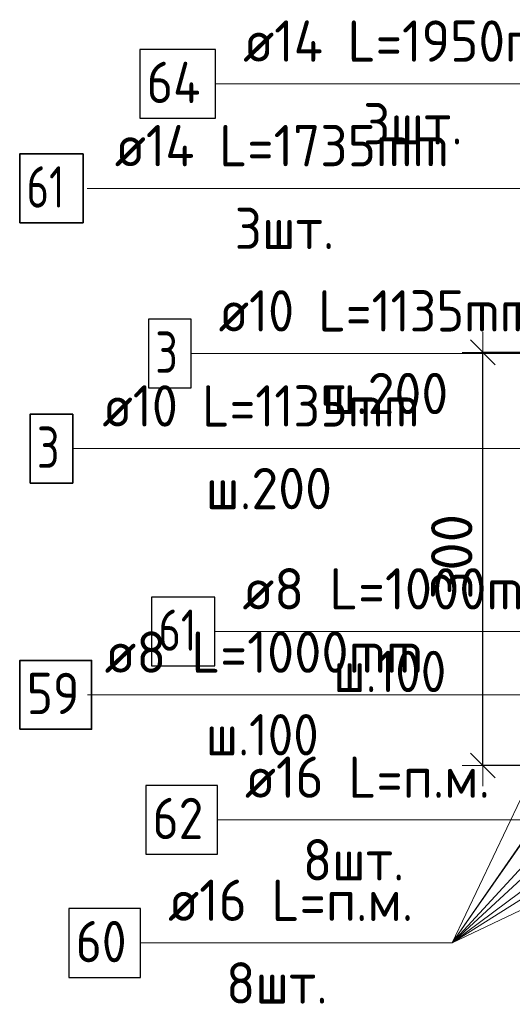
# Model space of a CAD drawing. Header units: metres. Extents: x -38 to 97, y -15 to 21.
# Tile 56 of 118: x 71.744 to 72.102, y 5.14 to 5.855. Entities that reach past the tile are written whole.
import ezdxf

# ---------------------------------------------------------------- set-up
doc = ezdxf.new("R2010")
doc.units = ezdxf.units.M
doc.header["$PDMODE"] = 65
for name, color, linetype, lineweight in [('XR$3$Арм.стержн. Арматура края', 96, 'Continuous', 35), ('XR$3$Арм.стержн. Доп. арматура', 180, 'Continuous', 35), ('XR$3$Арм.стержн. Хомут', 240, 'Continuous', 35), ('XR$3$Арм.стержн.горизонт. 1', 180, 'Continuous', 35), ('XR$5$Арм.стержн. Арматура края', 96, 'Continuous', 35), ('XR$5$Арм.стержн. Доп. арматура', 180, 'Continuous', 35), ('XR$5$Арм.стержн. Хомут', 240, 'Continuous', 35), ('XR$5$Арм.стержн.горизонт. 1', 180, 'Continuous', 35), ('XR$5$Размерная линия (1)', 7, 'Continuous', 13)]:
    doc.layers.add(name, color=color, linetype=linetype, lineweight=lineweight)
doc.styles.add('ISOCPEUR', font='txt')
doc.dimstyles.new('DIMSTYLE_12', dxfattribs={"dimtxt": 0.03, "dimasz": 0.03, "dimexe": 0, "dimexo": 0, "dimgap": 0.015, "dimtad": 2, "dimdec": 0, "dimlfac": 1000, "dimrnd": 1, "dimzin": 12, "dimdsep": 46, "dimtxsty": 'ISOCPEUR', "dimblk1": 'ALL_ML_STRICH', "dimblk2": 'ALL_ML_STRICH', "dimsah": 1, "dimcen": 0, "dimclrd": 7, "dimclre": 256, "dimclrt": 7, "dimadec": 0, "dimazin": 0, "dimtfac": 1, "dimtdec": 0, "dimtix": 1, "dimtmove": 2, "dimatfit": 3, "dimfxl": 0, "dimtzin": 0, "dimlwd": 0, "dimlwe": -3, "dimarcsym": 0})

# ---------------------------------------------------------------- blocks, each defined once
blk = doc.blocks.new('ALL_ML_STRICH')
at = {"color": 0, "linetype": 'ByBlock', "lineweight": -2}
for p, q in [((0, -0.5), (0, 0.5)), ((-0.3, -0.3), (0.3, 0.3)), ((-1, 0), (0.5, 0))]:
    blk.add_line(p, q, dxfattribs=at)
blk = doc.blocks.new('*D328')
at = {"layer": 'DEFPOINTS', "color": 7, "linetype": 'Continuous', "lineweight": 13, "transparency": 33554687}
for p in [(72.20082, 5.61305), (72.08047, 5.31305), (72.20078, 5.31305)]:
    blk.add_point(p, dxfattribs=at)
at = {"layer": 'XR$5$Размерная линия (1)', "color": 9, "linetype": 'Continuous', "lineweight": -2, "true_color": 0xc7c7c7, "transparency": 33554687}
for p, q in [((72.18082, 5.61305), (72.08047, 5.61305)), ((72.18078, 5.31305), (72.08047, 5.31305))]:
    blk.add_line(p, q, dxfattribs=at)
at = {"layer": 'XR$5$Размерная линия (1)', "color": 7, "linetype": 'Continuous', "lineweight": -2, "transparency": 33554687}
blk.add_line((72.08047, 5.31305), (72.08047, 5.61305), dxfattribs=at)
at = {"layer": 'XR$5$Размерная линия (1)', "color": 7, "linetype": 'Continuous', "lineweight": 13, "transparency": 33554687, "xscale": 0.03, "yscale": 0.03, "zscale": 0.03}
for p, rotation in [((72.08047, 5.61305), 90), ((72.08047, 5.31305), 270)]:
    blk.add_blockref('ALL_ML_STRICH', p, dxfattribs=dict(at, rotation=rotation))
at = {"layer": 'XR$5$Размерная линия (1)', "color": 7, "linetype": 'Continuous', "lineweight": 13, "transparency": 33554687, "insert": (72.05797, 5.46455), "char_height": 0.03, "width": 0.09, "attachment_point": 5, "rotation": 90, "style": 'ISOCPEUR'}
blk.add_mtext('\\A1;{300}', dxfattribs=at)

msp = doc.modelspace()

# ---------------------------------------------------------------- linework, layer by layer
at = {"layer": 'XR$3$Арм.стержн. Арматура края', "color": 7, "linetype": 'Continuous', "lineweight": 13, "transparency": 33554687}
msp.add_line((71.86884, 5.61217), (72.17584, 5.61217), dxfattribs=at)
at = {"layer": 'XR$3$Арм.стержн. Арматура края', "color": 7, "linetype": 'Continuous', "lineweight": 25, "transparency": 33554687}
msp.add_lwpolyline([(71.83784, 5.58717), (71.86884, 5.58717), (71.86884, 5.63717), (71.83784, 5.63717), (71.83784, 5.58717)], dxfattribs=at)
at = {"layer": 'XR$3$Арм.стержн. Доп. арматура', "color": 7, "linetype": 'Continuous', "lineweight": 13, "transparency": 33554687}
msp.add_line((71.88664, 5.80808), (72.20264, 5.80808), dxfattribs=at)
at = {"layer": 'XR$3$Арм.стержн. Доп. арматура', "color": 7, "linetype": 'Continuous', "lineweight": 25, "transparency": 33554687}
msp.add_lwpolyline([(71.83164, 5.78308), (71.88664, 5.78308), (71.88664, 5.83308), (71.83164, 5.83308), (71.83164, 5.78308)], dxfattribs=at)
at = {"layer": 'XR$3$Арм.стержн. Хомут', "color": 7, "linetype": 'Continuous', "lineweight": 13, "transparency": 33554687}
msp.add_line((71.88614, 5.41033), (72.16914, 5.41033), dxfattribs=at)
at = {"layer": 'XR$3$Арм.стержн. Хомут', "color": 7, "linetype": 'Continuous', "lineweight": 25, "transparency": 33554687}
msp.add_lwpolyline([(71.84014, 5.38533), (71.88614, 5.38533), (71.88614, 5.43533), (71.84014, 5.43533), (71.84014, 5.38533)], dxfattribs=at)
at = {"layer": 'XR$3$Арм.стержн.горизонт. 1', "color": 7, "linetype": 'Continuous', "lineweight": 13, "transparency": 33554687}
msp.add_line((71.88791, 5.27357), (72.11391, 5.27357), dxfattribs=at)
at = {"layer": 'XR$3$Арм.стержн.горизонт. 1', "color": 7, "linetype": 'Continuous', "lineweight": 25, "transparency": 33554687}
msp.add_lwpolyline([(71.83591, 5.24857), (71.88791, 5.24857), (71.88791, 5.29857), (71.83591, 5.29857), (71.83591, 5.24857)], dxfattribs=at)
at = {"layer": 'XR$5$Арм.стержн. Арматура края', "color": 7, "linetype": 'Continuous', "lineweight": 13, "transparency": 33554687}
for p, q in [((71.78298, 5.54313), (72.09298, 5.54313)), ((72.09298, 5.54313), (72.23078, 5.54313))]:
    msp.add_line(p, q, dxfattribs=at)
at = {"layer": 'XR$5$Арм.стержн. Арматура края', "color": 7, "linetype": 'Continuous', "lineweight": 35, "transparency": 33554687}
msp.add_lwpolyline([(71.75198, 5.51813), (71.78298, 5.51813), (71.78298, 5.56813), (71.75198, 5.56813), (71.75198, 5.51813)], dxfattribs=at)
at = {"layer": 'XR$5$Арм.стержн. Доп. арматура', "color": 7, "linetype": 'Continuous', "lineweight": 13, "transparency": 33554687}
msp.add_line((71.79347, 5.73212), (72.10947, 5.73212), dxfattribs=at)
at = {"layer": 'XR$5$Арм.стержн. Доп. арматура', "color": 7, "linetype": 'Continuous', "lineweight": 35, "transparency": 33554687}
msp.add_lwpolyline([(71.74447, 5.70712), (71.79047, 5.70712), (71.79047, 5.75712), (71.74447, 5.75712), (71.74447, 5.70712)], dxfattribs=at)
at = {"layer": 'XR$5$Арм.стержн. Хомут', "color": 7, "linetype": 'Continuous', "lineweight": 13, "transparency": 33554687}
for p, q in [((71.79359, 5.36436), (72.07659, 5.36436)), ((72.07659, 5.36436), (72.22974, 5.36436))]:
    msp.add_line(p, q, dxfattribs=at)
at = {"layer": 'XR$5$Арм.стержн. Хомут', "color": 7, "linetype": 'Continuous', "lineweight": 35, "transparency": 33554687}
msp.add_lwpolyline([(71.74459, 5.33936), (71.79659, 5.33936), (71.79659, 5.38936), (71.74459, 5.38936), (71.74459, 5.33936)], dxfattribs=at)
at = {"layer": 'XR$5$Арм.стержн.горизонт. 1', "color": 7, "linetype": 'Continuous', "lineweight": 13, "transparency": 33554687}
for p, q in [((72.05819, 5.18415), (72.41074, 5.56805)), ((72.05819, 5.18415), (72.32566, 5.56805)), ((72.05819, 5.18415), (72.24074, 5.56805)), ((72.05819, 5.18415), (72.2407, 5.44805)), ((72.05819, 5.18415), (72.41078, 5.44805)), ((72.05819, 5.18415), (72.2407, 5.35305)), ((72.05819, 5.18415), (72.3257, 5.35305)), ((72.05819, 5.18415), (72.41078, 5.35305)), ((71.83219, 5.18415), (72.05819, 5.18415))]:
    msp.add_line(p, q, dxfattribs=at)
at = {"layer": 'XR$5$Арм.стержн.горизонт. 1', "color": 7, "linetype": 'Continuous', "lineweight": 25, "transparency": 33554687}
msp.add_lwpolyline([(71.78019, 5.15915), (71.83219, 5.15915), (71.83219, 5.20915), (71.78019, 5.20915), (71.78019, 5.15915)], dxfattribs=at)

# ---------------------------------------------------------------- texts
at = {"layer": 'XR$3$Арм.стержн. Арматура края', "color": 7, "linetype": 'Continuous', "lineweight": 25, "transparency": 33554687, "char_height": 0.03, "attachment_point": 7, "style": 'ISOCPEUR'}
for s, insert, width in [('\\W0.92;ø10 L=1135mm ', (71.88884, 5.62817), 0.2806692), ('\\W0.78;3', (71.84284, 5.59817), 0.0326407), ('\\W0.95;ш.200 ', (71.96384, 5.56817), 0.1311995)]:
    msp.add_mtext(s, dxfattribs=dict(at, insert=insert, width=width))
at = {"layer": 'XR$3$Арм.стержн. Доп. арматура', "color": 7, "linetype": 'Continuous', "lineweight": 25, "transparency": 33554687, "char_height": 0.03, "attachment_point": 7, "style": 'ISOCPEUR'}
for s, insert, width in [('\\W0.94;ø14 L=1950mm ', (71.90664, 5.82408), 0.2899763), ('\\W0.88;64', (71.83664, 5.79408), 0.0581992), ('\\W0.94;3шт. ', (71.99364, 5.76408), 0.1161286)]:
    msp.add_mtext(s, dxfattribs=dict(at, insert=insert, width=width))
at = {"layer": 'XR$3$Арм.стержн. Хомут', "color": 7, "linetype": 'Continuous', "lineweight": 25, "transparency": 33554687, "char_height": 0.03, "attachment_point": 7, "style": 'ISOCPEUR'}
for s, insert, width in [('\\W0.96;ø8 L=1000mm ', (71.90614, 5.42633), 0.2722217), ('\\W0.75;61', (71.84514, 5.39633), 0.0472281), ('\\W0.90;ш.100 ', (71.97214, 5.36633), 0.1244867)]:
    msp.add_mtext(s, dxfattribs=dict(at, insert=insert, width=width))
at = {"layer": 'XR$3$Арм.стержн.горизонт. 1', "color": 7, "linetype": 'Continuous', "lineweight": 25, "transparency": 33554687, "char_height": 0.03, "attachment_point": 7, "style": 'ISOCPEUR'}
for s, insert, width in [('\\W0.94;ø16 L=п.м.', (71.90791, 5.28957), 0.1999832), ('\\W0.87;62', (71.84091, 5.25957), 0.0550812), ('\\W0.94;8шт. ', (71.94991, 5.22957), 0.1161286)]:
    msp.add_mtext(s, dxfattribs=dict(at, insert=insert, width=width))
at = {"layer": 'XR$5$Арм.стержн. Арматура края', "color": 7, "linetype": 'Continuous', "lineweight": 25, "transparency": 33554687, "char_height": 0.03, "attachment_point": 7, "style": 'ISOCPEUR'}
for s, insert, width in [('\\W0.92;ø10 L=1135mm ', (71.80448, 5.55913), 0.2806692), ('\\W0.78;3', (71.75698, 5.52913), 0.0326407), ('\\W0.95;ш.200 ', (71.87948, 5.49913), 0.1311995)]:
    msp.add_mtext(s, dxfattribs=dict(at, insert=insert, width=width))
at = {"layer": 'XR$5$Арм.стержн. Доп. арматура', "color": 7, "linetype": 'Continuous', "lineweight": 25, "transparency": 33554687, "char_height": 0.03, "attachment_point": 7, "style": 'ISOCPEUR'}
for s, insert, width in [('\\W0.94;ø14 L=1735mm ', (71.81347, 5.74812), 0.2899764), ('\\W0.75;61', (71.74947, 5.71812), 0.0472281), ('\\W0.94;3шт. ', (71.90047, 5.68812), 0.1161286)]:
    msp.add_mtext(s, dxfattribs=dict(at, insert=insert, width=width))
at = {"layer": 'XR$5$Арм.стержн. Хомут', "color": 7, "linetype": 'Continuous', "lineweight": 25, "transparency": 33554687, "char_height": 0.03, "attachment_point": 7, "style": 'ISOCPEUR'}
for s, insert, width in [('\\W0.96;ø8 L=1000mm ', (71.80609, 5.38036), 0.2722217), ('\\W0.87;59', (71.74959, 5.35036), 0.0550812), ('\\W0.90;ш.100 ', (71.87959, 5.32036), 0.1244865)]:
    msp.add_mtext(s, dxfattribs=dict(at, insert=insert, width=width))
at = {"layer": 'XR$5$Арм.стержн.горизонт. 1', "color": 7, "linetype": 'Continuous', "lineweight": 25, "transparency": 33554687, "char_height": 0.03, "attachment_point": 7, "style": 'ISOCPEUR'}
for s, insert, width in [('\\W0.94;ø16 L=п.м.', (71.85219, 5.20015), 0.1999832), ('\\W0.87;60', (71.78519, 5.17015), 0.0550812), ('\\W0.94;8шт. ', (71.89419, 5.14015), 0.1161286)]:
    msp.add_mtext(s, dxfattribs=dict(at, insert=insert, width=width))

# ---------------------------------------------------------------- dimensions: what is measured, and where the dimension line sits
at = {"layer": 'XR$5$Размерная линия (1)', "color": 7, "linetype": 'Continuous', "lineweight": 13, "transparency": 33554687}
dim = msp.add_linear_dim(base=(72.08047, 5.61305), p1=(72.18078, 5.31305), p2=(72.18082, 5.61305), angle=90, dimstyle='DIMSTYLE_12', override={"dimpost": '<>', "dimclrd": 7, "dimclre": 9, "dimclrt": 7, "dimlwd": 0, "dimlwe": 65533}, dxfattribs=at)
dim.commit()
dim.dimension.update_dxf_attribs({"geometry": '*D328', "text_midpoint": (72.05797, 5.46455), "dimtype": 160})

doc.saveas('drawing.dxf')
